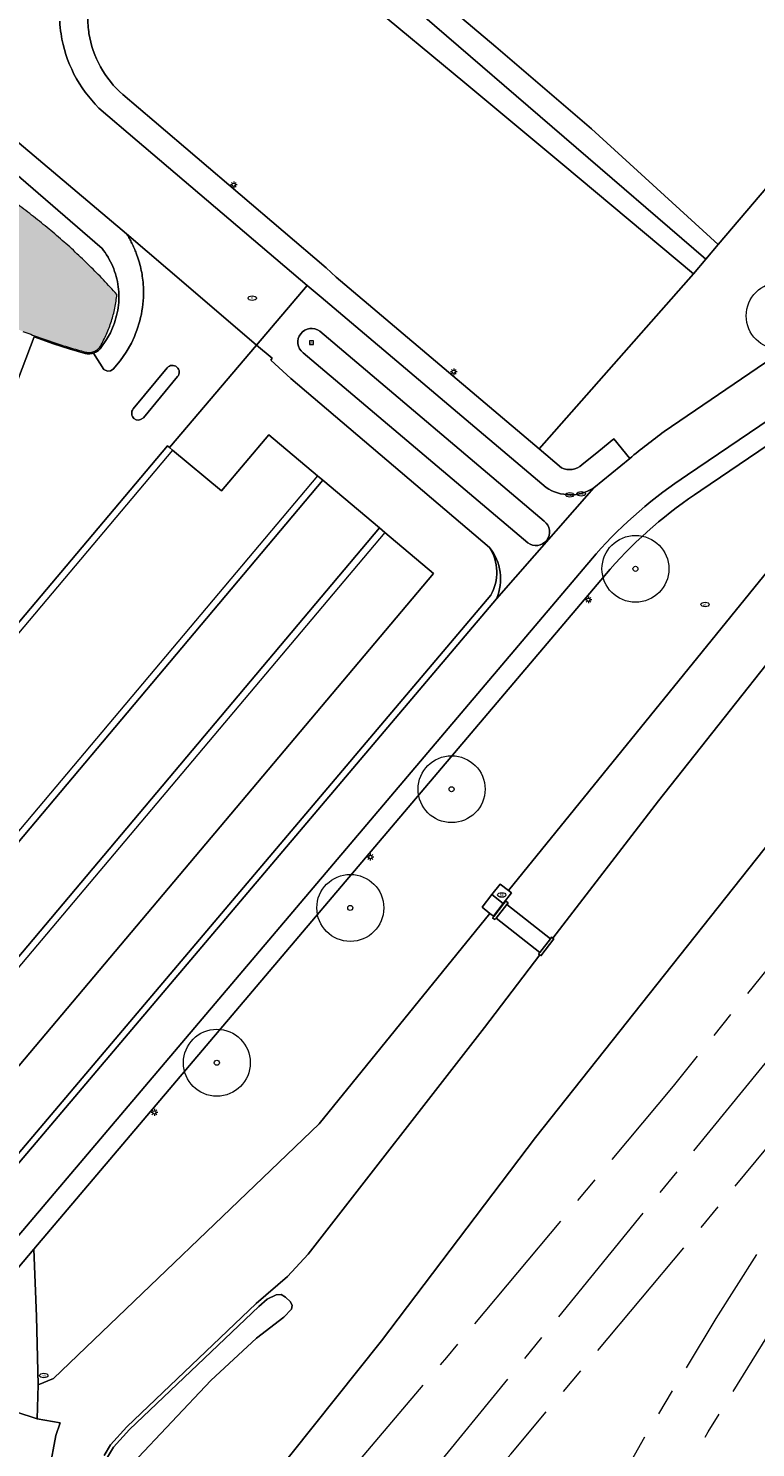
# Model space of a CAD drawing. Header units: metres. Extents: x 187482 to 189800, y 333582 to 335019.
# Tile 69 of 256: x 187676 to 187730, y 334151 to 334257. Entities that reach past the tile are written whole.
import ezdxf
from ezdxf.enums import TextEntityAlignment as Align

# ---------------------------------------------------------------- set-up
doc = ezdxf.new("R2010")
doc.units = ezdxf.units.M
doc.linetypes.add('AM-AS-SO', pattern=[16, 10, -2, 2, -2])
doc.layers.get('0').update_dxf_attribs({"color": 252, "lineweight": 18})
for name, color, linetype, lineweight in [('B-WE-AM-AS_SPOOR_TREIN-G', 252, 'AM-AS-SO', 18), ('B-WE-GR-BEPLANTING_CULTUUR_BODEMBEDEKKER-GV', 252, 'Continuous', 18), ('B-WE-GR-BEPLANTING_CULTUUR_HEESTERS-GV', 252, 'Continuous', 18), ('B-WE-GR-BOOM-S', 252, 'Continuous', 18), ('B-WE-GR-BOUWLAND-GV', 252, 'Continuous', 18), ('B-WE-GR-GRAS-GV', 252, 'Continuous', 18), ('B-WE-IE-MEUBILAIR-S', 252, 'Continuous', 18), ('B-WE-IE-TERREINAFSCHEIDING_KUNSTMATIG_HEKWERK-G', 252, 'IE-TERREINAFSCHEIDING_KUNSTMATIG-SO', 18), ('B-WE-OG-BEBOUWING_LUIFEL-GV', 252, 'Continuous', 18), ('B-WE-OG-TERREIN_ERF-GV', 252, 'Continuous', 18), ('B-WE-OG-WATER_GREPPEL-GV', 252, 'Continuous', 18), ('B-WE-OG-WEG-GV', 252, 'Continuous', 18), ('B-WE-RI-HWA_GOOT_MOLGOOT-G', 252, 'Continuous', 18), ('B-WE-VH-GESLOTENVERHARDING-GV', 252, 'Continuous', 18), ('B-WE-VH-GESLOTENVERHARDING_ASFALT-GV', 252, 'Continuous', 18), ('B-WE-VH-HALFVERHARDING-GV', 252, 'Continuous', 18), ('B-WE-VH-HALFVERHARDING_PUIN-GV', 252, 'Continuous', 18), ('B-WE-VH-OPENVERHARDING_BETONSTRAATSTEEN-GV', 252, 'Continuous', 18), ('B-WE-VH-OPENVERHARDING_TEGEL-GV', 252, 'Continuous', 18)]:
    doc.layers.add(name, color=color, linetype=linetype, lineweight=lineweight)
doc.layers.add('B-WE-OG-BEBOUWING-V', color=7, linetype='Continuous', lineweight=18, true_color=0xf0f0f0)
doc.styles.add('NLCS-ISO', font='NLCS-ISO.ttf')
doc.linetypes.add('IE-TERREINAFSCHEIDING_KUNSTMATIG-SO', pattern='A,4,[82,NLCS.SHX,S=0.75,R=90,X=0,Y=0],4,-2', length=10)

# ---------------------------------------------------------------- blocks, each defined once
blk = doc.blocks.new('SIE-MEUBILAIR_BORD_VERKEER-SO')
blk.add_lwpolyline([(-0.5625, -0.5625), (0.5625, -0.5625), (0.5625, 0.5625), (-0.5625, 0.5625)], close=True)
at = {"style": 'NLCS-ISO'}
blk.add_text('vb', height=0.75, dxfattribs=at).set_placement((0, 0), align=Align.MIDDLE_CENTER)
blk = doc.blocks.new('SIE-MEUBILAIR_PAAL_LICHTMAST-SO')
for points in [[(-0.62, 0), (-1, 0)], [(-0.71, 0.71), (-0.44, 0.44)], [(0, 1), (0, 0.62)], [(0.44, 0.44), (0.71, 0.71)], [(1, 0), (0.62, 0)], [(-0.71, -0.71), (-0.44, -0.44)], [(0, -0.62), (0, -1)], [(0.44, -0.44), (0.71, -0.71)]]:
    blk.add_lwpolyline(points)
blk.add_circle((0, 0), 0.5)
blk = doc.blocks.new('SIE-MEUBILAIR_PUT_BRANDKRAAN-SO')
blk.add_ellipse((0, 0), major_axis=(1.25, 0), ratio=0.54)
at = {"style": 'NLCS-ISO'}
blk.add_text('bk', height=0.75, dxfattribs=at).set_placement((0.03, 0), align=Align.MIDDLE_CENTER)
blk = doc.blocks.new('SIE-MEUBILAIR_PUT_RIOOLPUT-SO')
blk.add_ellipse((0, 0), major_axis=(1.25, 0), ratio=0.54)
at = {"style": 'NLCS-ISO'}
blk.add_text('ri', height=0.75, dxfattribs=at).set_placement((-0.04, 0.07), align=Align.MIDDLE_CENTER)
blk = doc.blocks.new('SIE-MEUBILAIR_PUT_WATERLEIDINGPUT-SO')
blk.add_ellipse((0, 0), major_axis=(1.25, 0), ratio=0.54)
at = {"style": 'NLCS-ISO'}
blk.add_text('wl', height=0.75, dxfattribs=at).set_placement((-0.14, 0), align=Align.MIDDLE_CENTER)
blk = doc.blocks.new('SIE-MEUBILAIR_PUT_KOLK-SO')
blk.add_ellipse((0, 0), major_axis=(1.25, 0), ratio=0.54)
at = {"style": 'NLCS-ISO'}
blk.add_text('klk', height=0.75, dxfattribs=at).set_placement((0.03, 0), align=Align.MIDDLE_CENTER)
blk = doc.blocks.new('SGR-BOOM_GBKN-SO')
at = {"color": 0, "linetype": 'ByBlock', "lineweight": 18}
for radius in [2, 0.15]:
    blk.add_circle((0, 0), radius, dxfattribs=at)

msp = doc.modelspace()

# ---------------------------------------------------------------- hatches: boundary and pattern name
at = {"layer": 'B-WE-OG-BEBOUWING-V'}
h = msp.add_hatch(color=256, dxfattribs=at)
h.dxf.hatch_style = 1
edge = h.paths.add_edge_path(flags=17)
edge.add_arc((187648.376, 334206.217), 45.731, 41.80374, 43.66306)
edge.add_arc((187650.08, 334208.044), 43.237, 43.47079, 45.43686)
edge.add_arc((187646.235, 334204.206), 48.669, 45.38257, 47.12952)
edge.add_arc((187646.4, 334204.387), 48.424, 47.12613, 48.88223)
edge.add_arc((187648.446, 334206.776), 45.279, 48.84525, 50.72285)
edge.add_arc((187648.051, 334206.435), 45.793, 50.61078, 52.46758)
edge.add_arc((187647.922, 334206.39), 45.908, 52.37372, 54.22619)
edge.add_arc((187649.483, 334208.771), 43.064, 54.05892, 56.03297)
edge.add_arc((187672.426, 334242.182), 2.56, 64.13908, 73.34548)
edge.add_arc((187672.443, 334242.298), 2.445, 72.94454, 82.57338)
edge.add_arc((187672.4, 334242.102), 2.644, 82.19555, 91.1043)
edge.add_arc((187672.392, 334242.26), 2.487, 90.98376, 100.46516)
edge.add_arc((187672.378, 334242.225), 2.519, 100.00667, 109.35255)
edge.add_arc((187672.473, 334241.985), 2.777, 109.57655, 118.06535)
edge.add_arc((187672.409, 334242.119), 2.628, 118.19852, 127.17144)
edge.add_arc((187672.376, 334242.162), 2.574, 127.16936, 136.30657)
edge.add_arc((187701.769, 334239.507), 31.567, 171.92716, 173.53376)
edge.add_arc((187701.895, 334239.468), 31.697, 173.49006, 175.08875)
edge.add_arc((187709.377, 334238.949), 39.195, 175.26808, 176.56069)
edge.add_arc((187702.858, 334239.382), 32.662, 176.63303, 178.18537)
edge.add_arc((187702.749, 334239.385), 32.554, 178.18529, 179.74322)
edge.add_arc((187709.276, 334239.487), 39.08, 179.93524, 181.23138)
edge.add_arc((187702.823, 334239.385), 32.626, 181.29641, 182.84989)
edge.add_arc((187708.912, 334239.816), 38.73, 183.03895, 184.34799)
edge.add_arc((187671.261, 334236.945), 0.969, 183.8589, 192.82889)
edge.add_arc((187671.664, 334237.042), 1.384, 193.02706, 199.28081)
edge.add_arc((187671.556, 334237.04), 1.282, 200.80971, 207.57671)
edge.add_arc((187671.804, 334237.233), 1.592, 209.59983, 215.05245)
edge.add_arc((187671.449, 334237.014), 1.176, 216.21508, 223.59012)
edge.add_arc((187671.557, 334237.162), 1.357, 225.00754, 231.41144)
edge.add_arc((187671.406, 334237.001), 1.137, 232.30094, 239.89686)
edge.add_arc((187671.376, 334236.943), 1.072, 239.71645, 247.8295)
edge.add_arc((187692.214, 334277.598), 46.751, 242.97565, 244.4791)
edge.add_arc((187692.3, 334277.701), 46.882, 244.43902, 245.93897)
edge.add_arc((187696.083, 334286.137), 56.127, 245.92395, 247.1758)
edge.add_arc((187694.328, 334282.393), 51.995, 247.35775, 248.70995)
edge.add_arc((187693.404, 334280.064), 49.49, 248.7281, 250.14888)
edge.add_arc((187691.611, 334274.927), 44.049, 250.07301, 251.66871)
edge.add_arc((187692.276, 334276.443), 45.698, 251.47579, 253.01351)
edge.add_arc((187692.322, 334276.426), 45.695, 252.95172, 254.49052)
edge.add_arc((187680.396, 334233.638), 1.277, 256.7422, 263.98272)
edge.add_arc((187680.356, 334233.459), 1.095, 265.05113, 273.53423)
edge.add_arc((187680.37, 334233.309), 0.944, 273.27117, 283.08929)
edge.add_arc((187680.402, 334233.262), 0.892, 281.79506, 292.14877)
edge.add_arc((187680.391, 334233.34), 0.968, 290.99836, 300.5403)
edge.add_arc((187680.39, 334233.36), 0.986, 299.96941, 309.37608)
edge.add_arc((187680.443, 334233.32), 0.922, 308.4733, 318.51183)
edge.add_arc((187680.455, 334233.339), 0.926, 317.07185, 327.05336)
edge.add_arc((187674.229, 334236.876), 8.085, 330.01948, 333.63748)
edge.add_arc((187672.188, 334237.95), 10.391, 333.33061, 336.14775)
edge.add_arc((187673.856, 334237.221), 8.57, 336.09496, 339.51079)
edge.add_arc((187672.243, 334237.852), 10.302, 339.36448, 342.20375)
edge.add_arc((187672.235, 334237.813), 10.298, 342.41921, 345.25805)
edge.add_arc((187673.496, 334237.499), 8.999, 345.14989, 348.40754)
edge.add_arc((187672.131, 334237.775), 10.391, 348.42963, 351.24203)
edge.add_arc((187671.778, 334237.792), 10.743, 351.44259, 354.16831)

# ---------------------------------------------------------------- linework, layer by layer
at = {"layer": 'B-WE-AM-AS_SPOOR_TREIN-G', "flags": 128}
for points in [[(187824.369, 334305.812), (187755.863, 334217.558), (187743.5, 334201.789), (187724.013, 334177.543), (187707.075, 334157.263), (187688.211, 334135.06), (187656.566, 334097.463), (187612.137, 334044.897), (187575.676, 334002.046), (187563.794, 333987.812), (187545.282, 333966.024), (187500.604, 333913.329), (187482.806, 333892.169)], [(187684.933, 334123.263), (187706.028, 334148.715), (187734.487, 334183.636), (187744.191, 334195.765), (187763.553, 334220.151), (187803.277, 334271.218)], [(187705.245, 334112.758), (187712.627, 334126.977), (187720.14, 334140.432), (187726.645, 334151.701), (187731.019, 334158.781), (187736.068, 334166.683), (187740.411, 334173.233), (187744.868, 334179.771), (187749.434, 334186.241), (187754.983, 334193.825), (187762.529, 334203.732)], [(187686.267, 334122.153), (187701.02, 334137.906), (187711.905, 334150.051), (187726.064, 334166.932), (187744.736, 334189.56)], [(187701.768, 334114.488), (187707.927, 334126.166), (187713.086, 334135.686), (187722.032, 334151.549), (187727.236, 334160.176), (187731.973, 334167.636), (187737.186, 334175.556), (187746.163, 334188.505)]]:
    msp.add_lwpolyline(points, dxfattribs=at)
at = {"layer": 'B-WE-GR-BEPLANTING_CULTUUR_BODEMBEDEKKER-GV', "flags": 128}
msp.add_lwpolyline([(187705.303, 334257.581), (187695.656, 334265.421), (187686.195, 334272.781), (187686.013, 334271.976), (187686.356, 334270.864), (187693.606, 334264.785), (187701.06, 334258.657), (187708.461, 334252.524), (187715.786, 334246.409), (187725.55, 334238.245), (187726.47, 334239.34)], close=True, dxfattribs=at)
at = {"layer": 'B-WE-GR-BEPLANTING_CULTUUR_HEESTERS-GV', "flags": 128}
for points in [[(187710.289, 334217.798), (187695.454, 334230.434), (187693.963, 334231.789), (187694.052, 334231.943), (187692.89, 334232.919), (187686.406, 334225.269), (187686.621, 334225.078), (187690.281, 334222.028), (187693.817, 334226.222), (187697.456, 334223.146), (187697.847, 334222.815), (187702.08, 334219.272), (187702.485, 334218.92), (187706.114, 334215.861), (187673.156, 334176.724)], [(187668.753, 334165.042), (187710.392, 334214.22)]]:
    msp.add_lwpolyline(points, dxfattribs=at)
at = {"layer": 'B-WE-GR-BEPLANTING_CULTUUR_HEESTERS-GV'}
msp.add_lwpolyline([(187710.392, 334214.22, 0.2836843), (187710.289, 334217.798)], format="xyb", dxfattribs=at)
at = {"layer": 'B-WE-GR-BOUWLAND-GV', "flags": 128}
msp.add_lwpolyline([(187731.185, 334348.213), (187728.277, 334343.314), (187723.23, 334335.06), (187717.764, 334326.257), (187712.873, 334317.857), (187707.927, 334309.263), (187703.096, 334300.742), (187698.233, 334291.759), (187693.111, 334282.376), (187688.005, 334273.367), (187696.023, 334267.624), (187703.327, 334261.502), (187710.774, 334255.214), (187717.918, 334249.071), (187727.389, 334240.435), (187732.666, 334246.627)], dxfattribs=at)
at = {"layer": 'B-WE-GR-GRAS-GV', "flags": 128}
for points in [[(187688.794, 334141.65), (187702.22, 334158.515), (187713.741, 334173.697), (187740.459, 334207.404), (187754.911, 334227.718), (187764.965, 334241), (187800.207, 334286.456), (187815.659, 334307.781), (187828.73, 334323.868), (187841.165, 334340.272), (187852.754, 334355.777), (187881.49, 334399.2), (187886.806, 334410.254), (187895.22, 334424.383)], [(187681.522, 334149.944), (187681.998, 334150.734), (187683.208, 334152.071), (187692.876, 334161.287), (187695.2, 334163.328), (187696.762, 334164.988), (187709.919, 334181.926), (187714.05, 334187.345), (187713.954, 334187.421), (187714.048, 334187.539), (187710.792, 334190.102), (187710.698, 334189.984), (187710.525, 334190.12), (187710.613, 334190.231), (187710.589, 334190.249), (187710.334, 334190.447), (187697.587, 334174.725), (187677.724, 334155.691), (187676.583, 334155.231), (187676.5, 334152.689), (187678.234, 334152.391), (187677.904, 334151.426), (187677.428, 334148.885)]]:
    msp.add_lwpolyline(points, dxfattribs=at)
for points in [[(187757.651, 334248.507), (187757.531, 334248.351), (187757.135, 334248.656), (187757.248, 334248.803), (187757.069, 334248.941), (187746.321, 334234.833), (187711.719, 334192.156), (187711.938, 334191.986), (187711.325, 334191.197), (187711.355, 334191.174), (187711.515, 334191.377), (187711.688, 334191.241), (187711.596, 334191.124), (187714.852, 334188.561), (187714.944, 334188.678), (187715.037, 334188.605), (187722.928, 334198.873), (187736.788, 334216.399), (187748.917, 334232.672), (187759.669, 334246.692), (187759.798, 334246.855)], [(187695.065, 334161.773), (187695.445, 334161.433), (187695.569, 334161.152), (187695.512, 334160.868), (187694.926, 334160.283), (187692.902, 334158.7), (187689.477, 334155.549), (187683.648, 334149.372), (187682.722, 334148.253), (187682.519, 334148.095), (187682.296, 334148.046), (187681.785, 334148.444), (187681.662, 334149.3), (187681.774, 334149.822), (187682.222, 334150.566), (187683.409, 334151.877), (187693.068, 334161.084), (187693.686, 334161.616), (187694.351, 334161.957), (187694.725, 334161.978)]]:
    msp.add_lwpolyline(points, close=True, dxfattribs=at)
at = {"layer": 'B-WE-GR-GRAS-GV'}
for points in [[(187736.788, 334216.399), (187722.928, 334198.873), (187715.037, 334188.605), (187715.117, 334188.542), (187714.127, 334187.285), (187714.05, 334187.345), (187709.919, 334181.926), (187696.762, 334164.988), (187695.2, 334163.328), (187692.876, 334161.287), (187683.208, 334152.071), (187681.998, 334150.734), (187681.522, 334149.944)], [(187677.428, 334148.885), (187677.904, 334151.426), (187678.234, 334152.391), (187676.5, 334152.689), (187673.208, 334153.748), (187672.507, 334153.974), (187671.772, 334153.713), (187670.425, 334149.631)]]:
    msp.add_lwpolyline(points, dxfattribs=at)
at = {"layer": 'B-WE-IE-TERREINAFSCHEIDING_KUNSTMATIG_HEKWERK-G', "ltscale": 0.2, "flags": 128}
for points in [[(187711.719, 334192.156), (187746.321, 334234.833)], [(187710.334, 334190.447), (187710.589, 334190.249), (187711.325, 334191.197), (187711.938, 334191.986), (187711.719, 334192.156)], [(187697.587, 334174.725), (187710.334, 334190.447)], [(187677.724, 334155.691), (187697.587, 334174.725)], [(187676.583, 334155.231), (187677.724, 334155.691)], [(187676.5, 334152.689), (187676.583, 334155.231)], [(187673.208, 334153.748), (187676.5, 334152.689)]]:
    msp.add_lwpolyline(points, dxfattribs=at)
at = {"layer": 'B-WE-OG-BEBOUWING_LUIFEL-GV'}
for points in [[(187675.949, 334242.749, 0.0080831), (187674.759, 334243.636)], [(187677.111, 334241.826, 0.008102), (187675.949, 334242.749)], [(187678.244, 334240.868, 0.0081928), (187677.111, 334241.826)], [(187679.347, 334239.875, 0.0076626), (187678.244, 334240.868)], [(187680.419, 334238.849, 0.0076226), (187679.347, 334239.875)], [(187681.458, 334237.79, 0.0085788), (187680.419, 334238.849)], [(187682.465, 334236.7, 0.008113), (187681.458, 334237.79)], [(187682.311, 334235.691, 0.0122721), (187682.401, 334236.193)], [(187682.401, 334236.193, 0.0118938), (187682.465, 334236.7)], [(187682.052, 334234.703, 0.0123874), (187682.194, 334235.193)], [(187682.194, 334235.193, 0.0142151), (187682.311, 334235.691)], [(187681.691, 334233.748, 0.0149055), (187681.884, 334234.221)], [(187681.884, 334234.221, 0.0123893), (187682.052, 334234.703)], [(187675.449, 334233.946, 0.0061994), (187676.598, 334233.515)], [(187676.598, 334233.515, 0.0069627), (187677.757, 334233.113)], [(187677.757, 334233.113, 0.0067097), (187678.925, 334232.739)], [(187681.232, 334232.836, 0.0157878), (187681.473, 334233.286)], [(187681.473, 334233.286, 0.0122927), (187681.691, 334233.748)], [(187678.925, 334232.739, 0.0067144), (187680.103, 334232.395)], [(187680.103, 334232.395, 0.0316033), (187680.262, 334232.368)], [(187680.262, 334232.368, 0.0370314), (187680.424, 334232.366)], [(187680.424, 334232.366, 0.0428659), (187680.584, 334232.389)], [(187680.584, 334232.389, 0.0452074), (187680.738, 334232.436)], [(187680.738, 334232.436, 0.0416586), (187680.883, 334232.506)], [(187680.883, 334232.506, 0.0410674), (187681.016, 334232.598)], [(187681.016, 334232.598, 0.0438294), (187681.133, 334232.709)], [(187681.133, 334232.709, 0.0435801), (187681.232, 334232.836)]]:
    msp.add_lwpolyline(points, format="xyb", dxfattribs=at)
at = {"layer": 'B-WE-OG-TERREIN_ERF-GV', "flags": 128}
for points in [[(187681.354, 334240.145), (187664.4, 334254.794), (187663.497, 334255.41), (187650.936, 334265.716), (187647.748, 334261.896), (187637.122, 334270.907), (187640.3, 334274.696), (187630.686, 334282.853)], [(187674.761, 334229.519), (187676.288, 334233.539), (187677.725, 334233.018), (187678.896, 334232.643), (187680.081, 334232.297), (187680.253, 334232.268), (187680.431, 334232.266), (187680.606, 334232.291), (187680.719, 334232.326), (187680.775, 334232.343), (187680.933, 334232.419), (187681.079, 334232.52), (187681.202, 334232.636), (187681.684, 334233.334), (187681.979, 334233.844), (187682.132, 334234.206)]]:
    msp.add_lwpolyline(points, dxfattribs=at)
at = {"layer": 'B-WE-OG-TERREIN_ERF-GV'}
for points in [[(187682.155, 334238.796, 0.067772), (187681.354, 334240.145)], [(187682.566, 334237.283, 0.0682473), (187682.155, 334238.796)], [(187682.558, 334235.715, 0.0676003), (187682.566, 334237.283)], [(187682.132, 334234.206, 0.0676299), (187682.558, 334235.715)]]:
    msp.add_lwpolyline(points, format="xyb", dxfattribs=at)
at = {"layer": 'B-WE-OG-WATER_GREPPEL-GV', "flags": 128}
msp.add_lwpolyline([(187695.065, 334161.773), (187694.725, 334161.978), (187694.351, 334161.957), (187693.686, 334161.616), (187693.068, 334161.084), (187683.409, 334151.877), (187682.222, 334150.566), (187681.774, 334149.822), (187681.662, 334149.3), (187681.785, 334148.444), (187682.296, 334148.046), (187682.519, 334148.095), (187682.722, 334148.253), (187683.648, 334149.372), (187689.477, 334155.549), (187692.902, 334158.7), (187694.926, 334160.283), (187695.512, 334160.868), (187695.569, 334161.152), (187695.445, 334161.433)], close=True, dxfattribs=at)
at = {"layer": 'B-WE-OG-WEG-GV', "flags": 128}
msp.add_lwpolyline([(187703.327, 334261.502), (187696.023, 334267.624), (187688.005, 334273.367), (187686.918, 334274.145), (187686.305, 334273.206), (187686.195, 334272.781), (187695.656, 334265.421), (187705.303, 334257.581), (187726.47, 334239.34), (187727.389, 334240.435), (187717.918, 334249.071), (187710.774, 334255.214)], close=True, dxfattribs=at)
for points in [[(187732.666, 334246.627), (187727.389, 334240.435), (187726.47, 334239.34), (187725.55, 334238.245), (187714.005, 334225.176), (187715.691, 334223.75)], [(187719.318, 334216.18), (187676.267, 334165.367), (187676.452, 334160.336), (187676.583, 334155.231), (187677.724, 334155.691), (187697.587, 334174.725), (187710.334, 334190.447), (187709.742, 334190.907), (187710.478, 334191.855), (187711.091, 334192.644), (187711.719, 334192.156), (187746.321, 334234.833)], [(187723.35, 334226.452), (187735.534, 334234.761)], [(187738.326, 334230.341), (187726.094, 334222.052)], [(187717.207, 334223.977), (187718.462, 334224.996), (187719.592, 334225.913), (187720.772, 334224.45)], [(187710.392, 334214.22), (187668.753, 334165.042)], [(187669.12, 334164.702), (187710.824, 334213.957)]]:
    msp.add_lwpolyline(points, dxfattribs=at)
at = {"layer": 'B-WE-OG-WEG-GV'}
for points in [[(187720.772, 334224.45, -0.0148322), (187723.35, 334226.452)], [(187715.691, 334223.75, 0.3067643), (187717.207, 334223.977)], [(187726.094, 334222.052, 0.067526), (187719.318, 334216.18)], [(187710.824, 334213.957, 0.2814525), (187710.289, 334217.798)], [(187710.289, 334217.798, -0.2836843), (187710.392, 334214.22)]]:
    msp.add_lwpolyline(points, format="xyb", dxfattribs=at)
at = {"layer": 'B-WE-RI-HWA_GOOT_MOLGOOT-G', "flags": 128}
for points in [[(187686.621, 334225.078), (187654.991, 334187.51)], [(187697.456, 334223.146), (187663.092, 334182.325)], [(187702.485, 334218.92), (187669.469, 334179.731)]]:
    msp.add_lwpolyline(points, dxfattribs=at)
at = {"layer": 'B-WE-VH-GESLOTENVERHARDING-GV', "flags": 128}
for points in [[(187710.478, 334191.855), (187711.325, 334191.197), (187711.938, 334191.986), (187711.719, 334192.156), (187711.091, 334192.644)], [(187711.596, 334191.124), (187711.688, 334191.241), (187711.515, 334191.377), (187711.355, 334191.174), (187710.613, 334190.231), (187710.525, 334190.12), (187710.698, 334189.984), (187710.792, 334190.102)], [(187714.852, 334188.561), (187711.596, 334191.124), (187710.792, 334190.102), (187714.048, 334187.539)], [(187714.127, 334187.285), (187715.117, 334188.542), (187715.037, 334188.605), (187714.944, 334188.678), (187714.852, 334188.561), (187714.048, 334187.539), (187713.954, 334187.421), (187714.05, 334187.345)]]:
    msp.add_lwpolyline(points, close=True, dxfattribs=at)
at = {"layer": 'B-WE-VH-GESLOTENVERHARDING_ASFALT-GV', "flags": 128}
for points in [[(187624.994, 334290.246), (187669.997, 334252.342), (187683.19, 334241.23), (187687.812, 334237.27), (187692.89, 334232.919), (187696.68, 334237.383), (187683.975, 334248.171), (187681.124, 334250.635)], [(187697.717, 334236.503), (187696.68, 334237.383), (187692.89, 334232.919), (187694.052, 334231.943), (187693.963, 334231.789), (187695.454, 334230.434), (187710.289, 334217.798)], [(187714.532, 334222.269), (187697.717, 334236.503)], [(187735.534, 334234.761), (187723.35, 334226.452)], [(187697.622, 334233.963), (187714.392, 334219.763)], [(187713.153, 334218.138), (187696.369, 334232.339)], [(187725.092, 334223.219), (187737.507, 334231.641)], [(187720.772, 334224.45), (187718.082, 334222.249), (187710.824, 334213.957), (187669.12, 334164.702)], [(187710.824, 334213.957), (187718.082, 334222.249)], [(187671.687, 334162.353), (187718.262, 334217.315)]]:
    msp.add_lwpolyline(points, dxfattribs=at)
at = {"layer": 'B-WE-VH-GESLOTENVERHARDING_ASFALT-GV'}
for points in [[(187678.292, 334256.167, -0.0239508), (187678.193, 334257.13)], [(187679.259, 334253.171, -0.0804615), (187678.292, 334256.167)], [(187681.124, 334250.635, -0.0801813), (187679.259, 334253.171)], [(187696.369, 334232.339, -0.9846919), (187697.622, 334233.963)], [(187723.35, 334226.452, 0.0148322), (187720.772, 334224.45)], [(187718.262, 334217.315, -0.067064), (187725.092, 334223.219)], [(187718.082, 334222.249, -0.2963381), (187714.532, 334222.269)], [(187714.392, 334219.763, -0.9831696), (187713.153, 334218.138)], [(187710.289, 334217.798, -0.2814525), (187710.824, 334213.957)]]:
    msp.add_lwpolyline(points, format="xyb", dxfattribs=at)
at = {"layer": 'B-WE-VH-HALFVERHARDING-GV'}
msp.add_lwpolyline([(187910.142, 334455.498), (187903.316, 334441.052), (187895.22, 334424.383), (187886.806, 334410.254), (187881.49, 334399.2), (187852.754, 334355.777), (187841.165, 334340.272), (187828.73, 334323.868), (187815.659, 334307.781), (187800.207, 334286.456), (187764.965, 334241), (187754.911, 334227.718), (187740.459, 334207.404), (187713.741, 334173.697), (187702.22, 334158.515), (187688.794, 334141.65)], dxfattribs=at)
at = {"layer": 'B-WE-VH-HALFVERHARDING_PUIN-GV', "flags": 128}
for points in [[(187708.461, 334252.524), (187701.06, 334258.657), (187693.606, 334264.785), (187686.356, 334270.864), (187681.42, 334261.324)], [(187680.36, 334256.341), (187680.364, 334256.309), (187680.369, 334256.277), (187680.373, 334256.246), (187680.378, 334256.214)], [(187682.906, 334251.653), (187685.238, 334249.644), (187698.109, 334238.686), (187698.848, 334237.988), (187714.005, 334225.176), (187725.55, 334238.245), (187715.786, 334246.409), (187708.461, 334252.524)], [(187676.452, 334160.336), (187676.267, 334165.367), (187672.781, 334161.253)], [(187671.588, 334159.953), (187671.937, 334160.072), (187672.469, 334160.071), (187672.94, 334159.774), (187673.257, 334159.167), (187673.407, 334158.54), (187673.488, 334157.492), (187673.36, 334155.763), (187673.208, 334153.748), (187676.5, 334152.689), (187676.583, 334155.231), (187676.452, 334160.336)]]:
    msp.add_lwpolyline(points, dxfattribs=at)
at = {"layer": 'B-WE-VH-HALFVERHARDING_PUIN-GV'}
for points in [[(187680.296, 334257.637, 0.0431808), (187680.36, 334256.341)], [(187680.378, 334256.214, 0.0889545), (187681.235, 334253.708)], [(187681.235, 334253.708, 0.0890977), (187682.906, 334251.653)]]:
    msp.add_lwpolyline(points, format="xyb", dxfattribs=at)
at = {"layer": 'B-WE-VH-OPENVERHARDING_BETONSTRAATSTEEN-GV', "flags": 128}
for points in [[(187692.89, 334232.919), (187687.812, 334237.27), (187683.19, 334241.23)], [(187683.768, 334233.558), (187683.558, 334233.059), (187683.166, 334232.381), (187682.712, 334231.743), (187682.191, 334231.123), (187681.996, 334230.993), (187681.759, 334230.974), (187681.485, 334231.094), (187680.719, 334232.326), (187680.606, 334232.291), (187680.431, 334232.266), (187680.253, 334232.268), (187680.081, 334232.297), (187678.896, 334232.643), (187677.725, 334233.018), (187676.288, 334233.539), (187674.761, 334229.519)], [(187714.392, 334219.763), (187697.622, 334233.963)], [(187654.196, 334187.358), (187686.248, 334225.403), (187686.406, 334225.269), (187692.89, 334232.919)], [(187696.369, 334232.339), (187713.153, 334218.138)], [(187686.228, 334231.213), (187683.681, 334228.151)], [(187683.681, 334228.151), (187686.228, 334231.213)], [(187684.439, 334227.495), (187686.997, 334230.569)], [(187686.997, 334230.569), (187684.439, 334227.495)]]:
    msp.add_lwpolyline(points, dxfattribs=at)
at = {"layer": 'B-WE-VH-OPENVERHARDING_BETONSTRAATSTEEN-GV'}
for points in [[(187683.19, 334241.23, -0.0101803), (187683.397, 334240.883)], [(187683.397, 334240.883, -0.0100387), (187683.586, 334240.526)], [(187683.586, 334240.526, -0.0133091), (187683.757, 334240.16)], [(187683.757, 334240.16, -0.0101078), (187683.911, 334239.787)], [(187683.911, 334239.787, -0.0350144), (187684.255, 334238.645)], [(187684.255, 334238.645, -0.0365477), (187684.43, 334237.466)], [(187684.43, 334237.466, -0.0601912), (187684.338, 334235.472)], [(187684.338, 334235.472, -0.060814), (187683.768, 334233.558)], [(187697.622, 334233.963, 0.9846919), (187696.369, 334232.339)], [(187686.951, 334231.276, 0.4441072), (187686.228, 334231.213)], [(187686.228, 334231.213, -0.4441072), (187686.951, 334231.276)], [(187686.997, 334230.569, 0.4158298), (187686.951, 334231.276)], [(187686.951, 334231.276, -0.4158298), (187686.997, 334230.569)], [(187683.681, 334228.151, 0.3859889), (187683.738, 334227.423)], [(187683.738, 334227.423, -0.3859889), (187683.681, 334228.151)], [(187683.738, 334227.423, 0.3966412), (187684.439, 334227.495)], [(187684.439, 334227.495, -0.3966412), (187683.738, 334227.423)], [(187713.153, 334218.138, 0.9831696), (187714.392, 334219.763)]]:
    msp.add_lwpolyline(points, format="xyb", dxfattribs=at)
at = {"layer": 'B-WE-VH-OPENVERHARDING_BETONSTRAATSTEEN-GV', "flags": 128}
for points in [[(187697.847, 334222.815), (187697.456, 334223.146), (187693.817, 334226.222), (187690.281, 334222.028), (187686.621, 334225.078), (187686.406, 334225.269), (187686.248, 334225.403), (187654.196, 334187.358), (187653.938, 334187.051), (187654.348, 334186.716), (187654.991, 334187.51), (187655.213, 334187.671), (187655.459, 334187.689), (187655.696, 334187.574), (187659.089, 334184.685), (187659.633, 334185.328), (187662.963, 334182.507), (187663.092, 334182.325), (187663.113, 334182.295), (187663.14, 334182.048), (187663.041, 334181.773), (187663.182, 334181.637)], [(187702.08, 334219.272), (187697.847, 334222.815), (187663.182, 334181.637), (187668.786, 334179.713)], [(187706.114, 334215.861), (187702.485, 334218.92), (187702.08, 334219.272), (187668.786, 334179.713), (187668.948, 334179.58), (187669.159, 334179.742), (187669.385, 334179.767), (187669.469, 334179.731), (187669.646, 334179.656), (187673.156, 334176.724)], [(187710.478, 334191.855), (187709.742, 334190.907), (187710.334, 334190.447), (187710.589, 334190.249), (187710.613, 334190.231), (187711.355, 334191.174), (187711.325, 334191.197)]]:
    msp.add_lwpolyline(points, close=True, dxfattribs=at)
at = {"layer": 'B-WE-VH-OPENVERHARDING_TEGEL-GV', "flags": 128}
for points in [[(187683.19, 334241.23), (187669.997, 334252.342), (187624.994, 334290.246)], [(187623.584, 334288.846), (187623.769, 334288.706), (187623.954, 334288.564), (187630.686, 334282.853), (187640.3, 334274.696), (187650.936, 334265.716), (187663.497, 334255.41), (187664.4, 334254.794), (187681.354, 334240.145)], [(187680.378, 334256.214), (187680.373, 334256.246), (187680.369, 334256.277), (187680.364, 334256.309), (187680.36, 334256.341)], [(187715.691, 334223.75), (187714.005, 334225.176), (187698.848, 334237.988), (187698.109, 334238.686), (187685.238, 334249.644), (187682.906, 334251.653)], [(187681.124, 334250.635), (187683.975, 334248.171), (187696.68, 334237.383), (187697.717, 334236.503), (187714.532, 334222.269)], [(187682.132, 334234.206), (187681.979, 334233.844), (187681.684, 334233.334), (187681.202, 334232.636), (187681.079, 334232.52), (187680.933, 334232.419), (187680.775, 334232.343), (187680.719, 334232.326), (187681.485, 334231.094), (187681.759, 334230.974), (187681.996, 334230.993), (187682.191, 334231.123), (187682.712, 334231.743), (187683.166, 334232.381), (187683.558, 334233.059), (187683.768, 334233.558)], [(187737.507, 334231.641), (187725.092, 334223.219)], [(187726.094, 334222.052), (187738.326, 334230.341)], [(187718.082, 334222.249), (187720.772, 334224.45), (187719.592, 334225.913), (187718.462, 334224.996), (187717.207, 334223.977)], [(187718.262, 334217.315), (187671.687, 334162.353)], [(187672.781, 334161.253), (187676.267, 334165.367), (187719.318, 334216.18)]]:
    msp.add_lwpolyline(points, dxfattribs=at)
at = {"layer": 'B-WE-VH-OPENVERHARDING_TEGEL-GV'}
for points in [[(187680.36, 334256.341, -0.0431808), (187680.296, 334257.637)], [(187678.193, 334257.13, 0.0239508), (187678.292, 334256.167)], [(187678.292, 334256.167, 0.0804615), (187679.259, 334253.171)], [(187681.235, 334253.708, -0.0889545), (187680.378, 334256.214)], [(187679.259, 334253.171, 0.0801813), (187681.124, 334250.635)], [(187682.906, 334251.653, -0.0890977), (187681.235, 334253.708)], [(187683.397, 334240.883, 0.0101803), (187683.19, 334241.23)], [(187683.586, 334240.526, 0.0100387), (187683.397, 334240.883)], [(187683.757, 334240.16, 0.0133091), (187683.586, 334240.526)], [(187681.354, 334240.145, -0.067772), (187682.155, 334238.796)], [(187683.911, 334239.787, 0.0101078), (187683.757, 334240.16)], [(187684.255, 334238.645, 0.0350144), (187683.911, 334239.787)], [(187682.155, 334238.796, -0.0682473), (187682.566, 334237.283)], [(187684.43, 334237.466, 0.0365477), (187684.255, 334238.645)], [(187682.566, 334237.283, -0.0676003), (187682.558, 334235.715)], [(187684.338, 334235.472, 0.0601912), (187684.43, 334237.466)], [(187682.558, 334235.715, -0.0676299), (187682.132, 334234.206)], [(187683.768, 334233.558, 0.060814), (187684.338, 334235.472)], [(187717.207, 334223.977, -0.3067643), (187715.691, 334223.75)], [(187725.092, 334223.219, 0.067064), (187718.262, 334217.315)], [(187714.532, 334222.269, 0.2963381), (187718.082, 334222.249)], [(187719.318, 334216.18, -0.067526), (187726.094, 334222.052)]]:
    msp.add_lwpolyline(points, format="xyb", dxfattribs=at)

# ---------------------------------------------------------------- block references
at = {"layer": 'B-WE-GR-BOOM-S', "xscale": 1.25, "yscale": 1.25, "zscale": 1.25}
for p in [(187731.977, 334235.11), (187721.204, 334216.2), (187707.468, 334199.733), (187699.9, 334190.859), (187689.93, 334179.292)]:
    msp.add_blockref('SGR-BOOM_GBKN-SO', p, dxfattribs=at)
at = {"layer": 'B-WE-IE-MEUBILAIR-S', "xscale": 0.25, "yscale": 0.25, "zscale": 0.25}
for name, p in [('SIE-MEUBILAIR_PAAL_LICHTMAST-SO', (187691.194, 334244.903)), ('SIE-MEUBILAIR_PUT_RIOOLPUT-SO', (187692.577, 334236.426)), ('SIE-MEUBILAIR_BORD_VERKEER-SO', (187697.002, 334233.105)), ('SIE-MEUBILAIR_PAAL_LICHTMAST-SO', (187707.629, 334230.927)), ('SIE-MEUBILAIR_PUT_KOLK-SO', (187716.298, 334221.733)), ('SIE-MEUBILAIR_PUT_KOLK-SO', (187717.148, 334221.804)), ('SIE-MEUBILAIR_PAAL_LICHTMAST-SO', (187717.694, 334213.885)), ('SIE-MEUBILAIR_PUT_WATERLEIDINGPUT-SO', (187726.409, 334213.54)), ('SIE-MEUBILAIR_PAAL_LICHTMAST-SO', (187701.397, 334194.665)), ('SIE-MEUBILAIR_PUT_BRANDKRAAN-SO', (187711.212, 334191.831)), ('SIE-MEUBILAIR_PAAL_LICHTMAST-SO', (187685.262, 334175.584)), ('SIE-MEUBILAIR_PUT_BRANDKRAAN-SO', (187677.004, 334155.913))]:
    msp.add_blockref(name, p, dxfattribs=at)

doc.saveas('drawing.dxf')
